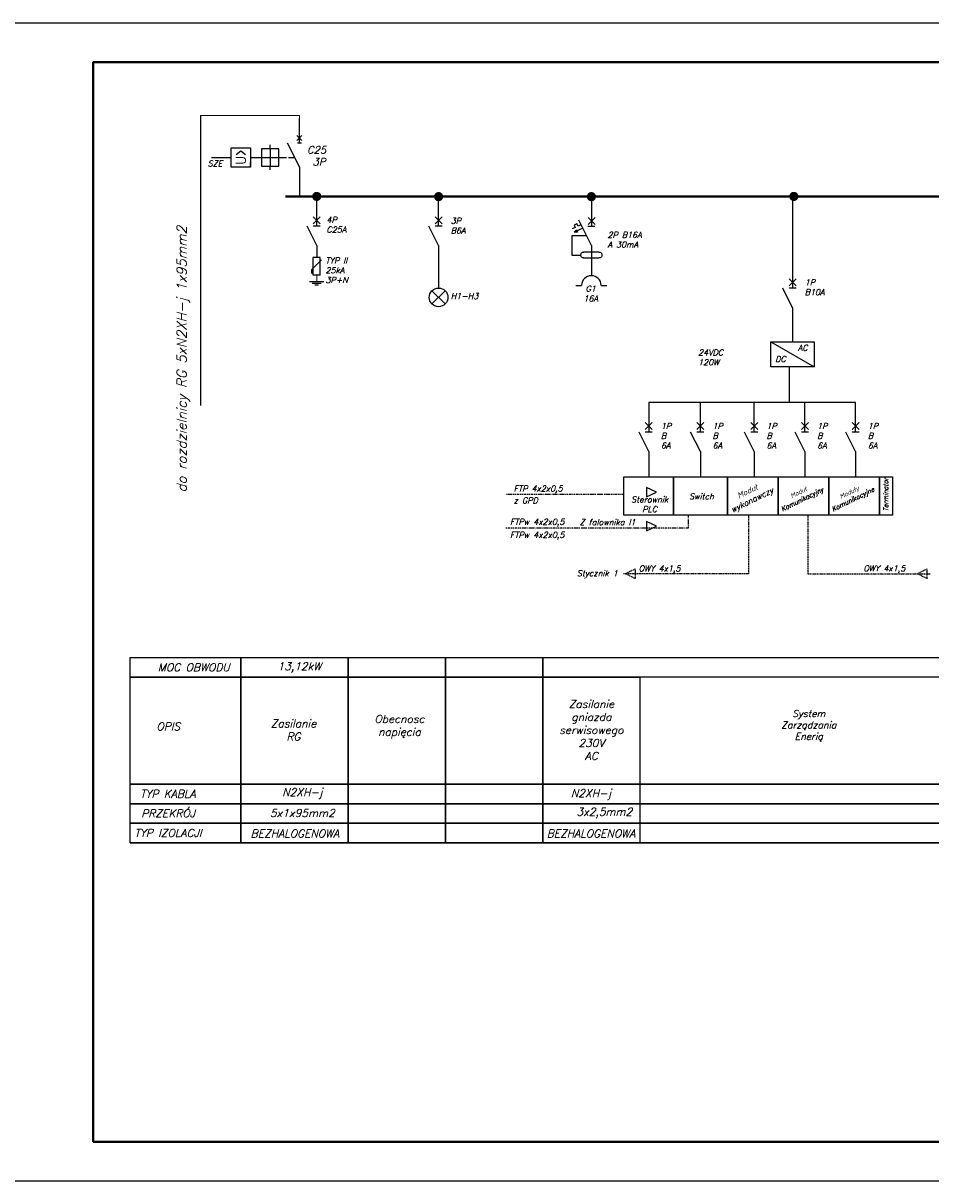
# Model space of a CAD drawing. Header units: millimetres. Extents: x 22250 to 51280, y -5012 to 7692.
# Tile 17 of 183: x 36630 to 37795, y -5012 to -3527. Entities that reach past the tile are written whole.
import ezdxf
from ezdxf.enums import TextEntityAlignment as Align

# ---------------------------------------------------------------- set-up
doc = ezdxf.new("R2010")
doc.units = ezdxf.units.MM
doc.linetypes.add('OBRAMOWANIE2', pattern=[0.875, 0.25, -0.125, 0.25, -0.125, 0, -0.125])
doc.linetypes.add('UKRYTEX2', pattern=[0.75, 0.5, -0.25])
doc.layers.add('1', color=7, linetype='Continuous', lineweight=25)
doc.layers.add('E_PV', color=1, linetype='Continuous', lineweight=15)
for name, color, linetype in [('E-SCHEMAT', 1, 'Continuous'), ('Komunikacja', 3, 'OBRAMOWANIE2'), ('ML_SCH_Aparaty', 1, 'Continuous'), ('ML_SCH_Numeracja aparatów', 3, 'Continuous'), ('ML_SCH_Parametr 1', 150, 'Continuous'), ('ML_SCH_Parametr 2', 140, 'Continuous'), ('ML_SCH_Parametr 3', 30, 'Continuous'), ('ML_SCH_Parametr 4', 40, 'Continuous'), ('PLC', 6, 'Continuous'), ('Sterowanie IN', 30, 'UKRYTEX2')]:
    doc.layers.add(name, color=color, linetype=linetype)
doc.styles.add('CP_TXT', font='ROMANS.SHX')
doc.styles.add('ELECTRICAL', font='romans.shx', dxfattribs={"oblique": 15, "height": 10})
doc.styles.add('ML_Schematy', font='romans.shx')

# ---------------------------------------------------------------- blocks, each defined once
blk = doc.blocks.new('A$C40070704')
at = {"color": 1}
for p, q in [((9.8, 47.7), (48.7, 8.8)), ((96.2, 0), (96.2, 56.5)), ((70.7, 42.4), (0, 42.4)), ((0, 42.4), (0, 14.1)), ((70.7, 14.1), (0, 14.1)), ((64.6, 8.8), (48.7, 8.8)), ((70.7, 42.4), (70.7, 14.1)), ((103.3, 10.7), (103.3, 45.9)), ((110.4, 21.2), (110.4, 35.3))]:
    blk.add_line(p, q, dxfattribs=at)
at = {"layer": 'E-SCHEMAT', "color": 1, "lineweight": 9}
blk.add_line((96.2, 28.3), (70.7, 28.3), dxfattribs=at)
blk = doc.blocks.new('PP')
at = {"color": 0, "linetype": 'Continuous', "const_width": 1.0125}
blk.add_lwpolyline([(0.50625, 0, 1), (-0.50625, 0, 1)], format="xyb", close=True, dxfattribs=at)
blk = doc.blocks.new('ML_Wyzwałacz_wzrostowy')
at = {"layer": 'ML_SCH_Aparaty', "linetype": 'Continuous'}
for p, q in [((-2.77, 0.08), (-2.77, -4.92)), ((-2.77, -9.92), (-2.77, -14.92))]:
    blk.add_line(p, q, dxfattribs=at)
at = {"layer": 'ML_SCH_Aparaty'}
for p, q in [((-1.99, -6.24), (-1.08, -7.42)), ((-1.08, -7.42), (-1.99, -8.61)), ((-4.96, -9.92), (-4.02, -9.92))]:
    blk.add_line(p, q, dxfattribs=at)
blk.add_lwpolyline([(-5.27, -4.92), (-0.27, -4.92), (-0.27, -9.92), (-5.27, -9.92)], close=True, dxfattribs=at)
at = {"layer": 'ML_SCH_Aparaty', "style": 'CP_TXT'}
blk.add_text('U', height=2.5, dxfattribs=at).set_placement((-4.7, -8.61))
at = {"layer": 'ML_SCH_Numeracja aparatów', "style": 'ML_Schematy'}
blk.add_attdef('NUMER_APARATU', (2, -2.97), '', height=2, dxfattribs=at)
at = {"layer": 'ML_SCH_Parametr 1', "style": 'ML_Schematy'}
blk.add_attdef('PARAMETR_1', (2, -5.97), '', height=2, dxfattribs=at)
at = {"layer": 'ML_SCH_Parametr 2', "style": 'ML_Schematy'}
blk.add_attdef('PARAMETR_2', (2, -8.97), '', height=2, dxfattribs=at)
at = {"layer": 'ML_SCH_Parametr 3', "style": 'ML_Schematy'}
blk.add_attdef('PARAMETR_3', (2, -11.97), '', height=2, dxfattribs=at)
at = {"layer": 'ML_SCH_Parametr 4', "style": 'ML_Schematy'}
blk.add_attdef('PARAMETR_4', (2, -14.97), '', height=2, dxfattribs=at)
blk = doc.blocks.new('*U978')
blk.add_lwpolyline([(-42, 0), (0, 0), (0, 29.7), (-42, 29.7)], close=True)
at = {"lineweight": 40}
blk.add_lwpolyline([(-39, 1), (-1, 1), (-1, 28.7), (-39, 28.7)], close=True, dxfattribs=at)

msp = doc.modelspace()

# ---------------------------------------------------------------- hatches: boundary and pattern name
h = msp.add_hatch(color=1)
h.dxf.hatch_style = 1
h.paths.add_polyline_path([(37336.9, -3795.2), (37339.9, -3791.9), (37341.3, -3795)])

# ---------------------------------------------------------------- linework, layer by layer
at = {"color": 1, "ltscale": 10}
for p, q in [((37006.8, -3812.2), (37006.8, -3827.4)), ((37589.4, -3935.6), (37644.9, -3967.7))]:
    msp.add_line(p, q, dxfattribs=at)
at = {"color": 1, "const_width": 3}
for points in [[(36966.5, -3749.2), (37359.6, -3749.2)], [(37233.6, -3749.2), (37970, -3749.2)], [(37234.6, -3749.2), (37970, -3749.2)]]:
    msp.add_lwpolyline(points, dxfattribs=at)
at = {"color": 1}
for points in [[(37006.8, -3787.2), (37006.8, -3749.2)], [(37163.1, -3787.2), (37163.1, -3749.2)], [(37359.1, -3749.2), (37359.1, -3761.7)], [(37359.1, -3749.2), (37359.1, -3761.7)], [(37617.2, -3752.1), (37617.2, -3867.1)], [(37359.1, -3762.2), (37359.1, -3787.2)], [(37002.3, -3784.2), (37011.3, -3775.2)], [(37011.3, -3784.2), (37002.3, -3775.2)], [(37158.6, -3784.2), (37167.6, -3775.2)], [(37167.6, -3784.2), (37158.6, -3775.2)], [(37345.7, -3785.5), (37342, -3787.2), (37340.6, -3784.2), (37336.9, -3785.9), (37338.3, -3789), (37334.6, -3790.7)], [(37359.1, -3812.2), (37342.9, -3779.8)], [(37355.1, -3785.2), (37364.1, -3776.2)], [(37364.1, -3785.2), (37355.1, -3776.2)], [(37006.8, -3812.2), (36994.3, -3787.2)], [(37011.3, -3787.2), (37002.3, -3787.2)], [(37163.1, -3812.2), (37150.6, -3787.2)], [(37167.6, -3787.2), (37158.6, -3787.2)], [(37334.1, -3799.7), (37334.1, -3824.7)], [(37352.6, -3799.7), (37334.1, -3799.7)], [(37348, -3790), (37336.9, -3795.2), (37339.9, -3791.9), (37341.3, -3795), (37336.9, -3795.2)], [(37354.6, -3787.2), (37363.6, -3787.2)], [(37163.1, -3812.2), (37163.1, -3866.7)], [(37359.1, -3812.2), (37359.1, -3837.2)], [(37334.1, -3824.7), (37345.1, -3824.7)], [(37349.2, -3828.1), (37348.5, -3828.1), (37347.8, -3827.8), (37347.2, -3827.5), (37346.6, -3827), (37346.2, -3826.5), (37345.8, -3825.8), (37345.6, -3825.1), (37345.5, -3824.4), (37345.6, -3823.7), (37345.8, -3823), (37346.2, -3822.3), (37346.6, -3821.7), (37347.2, -3821.3), (37347.8, -3820.9), (37348.5, -3820.7), (37349.2, -3820.7)], [(37368.6, -3820.7), (37349.1, -3820.7)], [(37349.1, -3828.2), (37368.6, -3828.2)], [(37369, -3820.7), (37369.7, -3820.7), (37370.4, -3820.9), (37371.1, -3821.3), (37371.6, -3821.7), (37372.1, -3822.3), (37372.4, -3823), (37372.6, -3823.7), (37372.7, -3824.4), (37372.6, -3825.1), (37372.4, -3825.8), (37372.1, -3826.5), (37371.6, -3827), (37371.1, -3827.5), (37370.4, -3827.8), (37369.7, -3828.1), (37369, -3828.1)], [(37359.1, -3836.7), (37359.1, -3849.2)], [(37359.1, -3849.2), (37359.1, -3850.9)], [(37612.7, -3864.1), (37621.7, -3855.1)], [(37621.7, -3864.1), (37612.7, -3855.1)], [(37171.6, -3887.2), (37154.6, -3870.2)], [(37154.6, -3887.2), (37171.6, -3870.2)], [(37339.1, -3863.4), (37346.6, -3863.4)], [(37371.6, -3863.4), (37379.1, -3863.4)], [(37617.2, -3892.1), (37604.7, -3867.1)], [(37621.7, -3867.1), (37612.7, -3867.1)], [(37617.2, -3892.1), (37617.2, -3917.1)], [(37617.2, -3916.6), (37617.2, -3935.6)]]:
    msp.add_lwpolyline(points, dxfattribs=at)
msp.add_lwpolyline([(37589.4, -3935.6), (37644.9, -3935.7), (37644.9, -3967.7), (37589.4, -3967.6)], close=True, dxfattribs=at)
at = {"color": 6}
for points in [[(37613.2, -4013.4), (37613.2, -3967.6)], [(37432.7, -4013.4), (37432.7, -4051.4)], [(37698.1, -4013.4), (37432.7, -4013.4), (37432.7, -4013.4)], [(37498.9, -4051.4), (37498.9, -4013.4)], [(37568.1, -4051.4), (37568.1, -4013.4)], [(37633.1, -4051.4), (37633.1, -4013.4)], [(37698.1, -4051.4), (37698.1, -4013.4)], [(37432.7, -4076.4), (37420.2, -4051.4)], [(37428.2, -4048.4), (37437.2, -4039.4)], [(37437.2, -4048.4), (37428.2, -4039.4)], [(37437.2, -4051.4), (37428.2, -4051.4)], [(37498.9, -4076.4), (37486.4, -4051.4)], [(37494.4, -4048.4), (37503.4, -4039.4)], [(37503.4, -4048.4), (37494.4, -4039.4)], [(37503.4, -4051.4), (37494.4, -4051.4)], [(37568.1, -4076.4), (37555.6, -4051.4)], [(37563.6, -4048.4), (37572.6, -4039.4)], [(37572.6, -4048.4), (37563.6, -4039.4)], [(37572.6, -4051.4), (37563.6, -4051.4)], [(37633.1, -4076.4), (37620.6, -4051.4)], [(37628.6, -4048.4), (37637.6, -4039.4)], [(37637.6, -4048.4), (37628.6, -4039.4)], [(37637.6, -4051.4), (37628.6, -4051.4)], [(37698.1, -4076.4), (37685.6, -4051.4)], [(37693.6, -4048.4), (37702.6, -4039.4)], [(37702.6, -4048.4), (37693.6, -4039.4)], [(37702.6, -4051.4), (37693.6, -4051.4)], [(37432.7, -4076.4), (37432.7, -4109.1)], [(37498.9, -4076.4), (37498.9, -4109.1)], [(37568.1, -4076.4), (37568.1, -4109.1)], [(37633.1, -4076.4), (37633.1, -4109.1)], [(37698.1, -4076.4), (37698.1, -4109.1)]]:
    msp.add_lwpolyline(points, dxfattribs=at)
at = {"color": 1}
msp.add_circle((37163.1, -3878.7), 12, dxfattribs=at)
at = {"color": 1, "linetype": 'Continuous'}
msp.add_arc((37359.1, -3863.4), 12.5, 0, 180, dxfattribs=at)
at = {"layer": '1', "color": 1}
for p, q in [((36857.6, -3645.4), (36857.6, -4017.5)), ((36982, -3680.6), (36987.1, -3680.6))]:
    msp.add_line(p, q, dxfattribs=at)
at = {"layer": '1', "color": 7}
for points in [[(36767.4, -4340.7), (36910, -4340.7)], [(36767.4, -4340.7), (36909.5, -4340.7)], [(36767.4, -4578.2), (36767.4, -4340.7)], [(36909.5, -4340.7), (37047, -4340.7)], [(36909.5, -4340.7), (36909.5, -4365.7)], [(36909.5, -4340.7), (37047, -4340.7)], [(36909.5, -4365.7), (36909.5, -4340.7)], [(37047, -4340.7), (37172, -4340.7)], [(37047, -4340.7), (37047, -4365.7)], [(37047, -4340.7), (37172, -4340.7)], [(37047, -4365.7), (37047, -4340.7)], [(37172, -4340.7), (37172, -4365.7)], [(37172, -4365.7), (37172, -4340.7)], [(37172, -4340.7), (37297, -4340.7)], [(37172, -4340.7), (37297, -4340.7)], [(37296.6, -4340.7), (37421.6, -4340.7)], [(37296.6, -4340.7), (37421.6, -4340.7)], [(37296.6, -4340.7), (37421.6, -4340.7)], [(37296.6, -4340.7), (37421.6, -4340.7)], [(37297, -4340.7), (37297, -4365.7)], [(37297, -4365.7), (37297, -4340.7)], [(36909.5, -4365.7), (36767.4, -4365.7)], [(36767.4, -4365.7), (36909.5, -4365.7)], [(36909.5, -4365.7), (36767.4, -4365.7)], [(36767.4, -4365.7), (36909.5, -4365.7)], [(37047, -4365.7), (36909.5, -4365.7)], [(36909.5, -4365.7), (37047, -4365.7)], [(37047, -4365.7), (36909.5, -4365.7)], [(36909.5, -4365.7), (36909.5, -4503.2)], [(36909.5, -4365.7), (37047, -4365.7)], [(36909.5, -4503.2), (36909.5, -4365.7)], [(37172, -4365.7), (37047, -4365.7)], [(37047, -4365.7), (37172, -4365.7)], [(37172, -4365.7), (37047, -4365.7)], [(37047, -4365.7), (37047, -4503.2)], [(37047, -4365.7), (37172, -4365.7)], [(37047, -4503.2), (37047, -4365.7)], [(37172, -4365.7), (37172, -4503.2)], [(37172, -4503.2), (37172, -4365.7)], [(37297, -4365.7), (37172, -4365.7)], [(37172, -4365.7), (37297, -4365.7)], [(37297, -4365.7), (37172, -4365.7)], [(37172, -4365.7), (37297, -4365.7)], [(37421.6, -4365.7), (37296.6, -4365.7)], [(37296.6, -4365.7), (37421.6, -4365.7)], [(37421.6, -4365.7), (37296.6, -4365.7)], [(37296.6, -4365.7), (37421.6, -4365.7)], [(37421.6, -4365.7), (37296.6, -4365.7)], [(37296.6, -4365.7), (37421.6, -4365.7)], [(37421.6, -4365.7), (37296.6, -4365.7)], [(37296.6, -4365.7), (37421.6, -4365.7)], [(37297, -4365.7), (37297, -4503.2)], [(37297, -4503.2), (37297, -4365.7)], [(37421.6, -4578.2), (37421.6, -4365.7)], [(36909.5, -4503.2), (36767.4, -4503.2)], [(36767.4, -4503.2), (36909.5, -4503.2)], [(37047, -4503.2), (36909.5, -4503.2)], [(36909.5, -4503.2), (36909.5, -4528.2)], [(36909.5, -4503.2), (37047, -4503.2)], [(36909.5, -4528.2), (36909.5, -4503.2)], [(37172, -4503.2), (37047, -4503.2)], [(37047, -4503.2), (37047, -4528.2)], [(37047, -4503.2), (37172, -4503.2)], [(37047, -4528.2), (37047, -4503.2)], [(37973.2, -4503.2), (37138.4, -4503.2)], [(37138.4, -4503.2), (37973.2, -4503.2)], [(37973.2, -4503.2), (37138.4, -4503.2)], [(37138.4, -4503.2), (37973.2, -4503.2)], [(37972.7, -4503.2), (37138.4, -4503.2)], [(37138.4, -4503.2), (37972.7, -4503.2)], [(37972.7, -4503.2), (37138.4, -4503.2)], [(37138.4, -4503.2), (37972.7, -4503.2)], [(37971.7, -4503.2), (37138.4, -4503.2)], [(37138.4, -4503.2), (37971.7, -4503.2)], [(37971.7, -4503.2), (37138.4, -4503.2)], [(37138.4, -4503.2), (37971.7, -4503.2)], [(37172, -4503.2), (37172, -4528.2)], [(37172, -4528.2), (37172, -4503.2)], [(37297, -4503.2), (37172, -4503.2)], [(37172, -4503.2), (37297, -4503.2)], [(37421.6, -4503.2), (37296.6, -4503.2)], [(37296.6, -4503.2), (37421.6, -4503.2)], [(37421.6, -4503.2), (37296.6, -4503.2)], [(37296.6, -4503.2), (37421.6, -4503.2)], [(37297, -4503.2), (37297, -4578.2)], [(37297, -4578.2), (37297, -4503.2)], [(36909.5, -4528.2), (36767.4, -4528.2)], [(36767.4, -4528.2), (36909.5, -4528.2)], [(37047, -4528.2), (36909.5, -4528.2)], [(36909.5, -4528.2), (36909.5, -4553.2)], [(36909.5, -4528.2), (37047, -4528.2)], [(36909.5, -4553.2), (36909.5, -4528.2)], [(37172, -4528.2), (37047, -4528.2)], [(37047, -4528.2), (37047, -4553.2)], [(37047, -4528.2), (37172, -4528.2)], [(37047, -4553.2), (37047, -4528.2)], [(37973.2, -4528.2), (37138.4, -4528.2)], [(37138.4, -4528.2), (37973.2, -4528.2)], [(37973.2, -4528.2), (37138.4, -4528.2)], [(37138.4, -4528.2), (37973.2, -4528.2)], [(37972.7, -4528.2), (37138.4, -4528.2)], [(37138.4, -4528.2), (37972.7, -4528.2)], [(37972.7, -4528.2), (37138.4, -4528.2)], [(37138.4, -4528.2), (37972.7, -4528.2)], [(37971.7, -4528.2), (37138.4, -4528.2)], [(37138.4, -4528.2), (37971.7, -4528.2)], [(37971.7, -4528.2), (37138.4, -4528.2)], [(37138.4, -4528.2), (37971.7, -4528.2)], [(37172, -4528.2), (37172, -4553.2)], [(37172, -4553.2), (37172, -4528.2)], [(37297, -4528.2), (37172, -4528.2)], [(37172, -4528.2), (37297, -4528.2)], [(37421.6, -4528.2), (37296.6, -4528.2)], [(37296.6, -4528.2), (37421.6, -4528.2)], [(37421.6, -4528.2), (37296.6, -4528.2)], [(37296.6, -4528.2), (37421.6, -4528.2)], [(36909.5, -4553.2), (36767.4, -4553.2)], [(36767.4, -4553.2), (36909.5, -4553.2)], [(37047, -4553.2), (36909.5, -4553.2)], [(36909.5, -4553.2), (36909.5, -4578.2)], [(36909.5, -4553.2), (37047, -4553.2)], [(36909.5, -4578.2), (36909.5, -4553.2)], [(37172, -4553.2), (37047, -4553.2)], [(37047, -4553.2), (37047, -4578.2)], [(37047, -4553.2), (37172, -4553.2)], [(37047, -4578.2), (37047, -4553.2)], [(37973.2, -4553.2), (37138.4, -4553.2)], [(37138.4, -4553.2), (37973.2, -4553.2)], [(37973.2, -4553.2), (37138.4, -4553.2)], [(37138.4, -4553.2), (37973.2, -4553.2)], [(37972.7, -4553.2), (37138.4, -4553.2)], [(37138.4, -4553.2), (37972.7, -4553.2)], [(37972.7, -4553.2), (37138.4, -4553.2)], [(37138.4, -4553.2), (37972.7, -4553.2)], [(37971.7, -4553.2), (37138.4, -4553.2)], [(37138.4, -4553.2), (37971.7, -4553.2)], [(37971.7, -4553.2), (37138.4, -4553.2)], [(37138.4, -4553.2), (37971.7, -4553.2)], [(37172, -4553.2), (37172, -4578.2)], [(37172, -4578.2), (37172, -4553.2)], [(37297, -4553.2), (37172, -4553.2)], [(37172, -4553.2), (37297, -4553.2)], [(37421.6, -4553.2), (37296.6, -4553.2)], [(37296.6, -4553.2), (37421.6, -4553.2)], [(37421.6, -4553.2), (37296.6, -4553.2)], [(37296.6, -4553.2), (37421.6, -4553.2)], [(36909.5, -4578.2), (36767.4, -4578.2)], [(36767.4, -4578.2), (36909.5, -4578.2)], [(37047, -4578.2), (36909.5, -4578.2)], [(36909.5, -4578.2), (37047, -4578.2)], [(37172, -4578.2), (37047, -4578.2)], [(37047, -4578.2), (37172, -4578.2)], [(37973.2, -4578.2), (37138.4, -4578.2)], [(37138.4, -4578.2), (37973.2, -4578.2)], [(37973.2, -4578.2), (37138.4, -4578.2)], [(37138.4, -4578.2), (37973.2, -4578.2)], [(37972.7, -4578.2), (37138.4, -4578.2)], [(37138.4, -4578.2), (37972.7, -4578.2)], [(37972.7, -4578.2), (37138.4, -4578.2)], [(37138.4, -4578.2), (37972.7, -4578.2)], [(37971.7, -4578.2), (37138.4, -4578.2)], [(37138.4, -4578.2), (37971.7, -4578.2)], [(37971.7, -4578.2), (37138.4, -4578.2)], [(37138.4, -4578.2), (37971.7, -4578.2)], [(37297, -4578.2), (37172, -4578.2)], [(37172, -4578.2), (37297, -4578.2)], [(37421.6, -4578.2), (37296.6, -4578.2)], [(37296.6, -4578.2), (37421.6, -4578.2)], [(37421.6, -4578.2), (37296.6, -4578.2)], [(37296.6, -4578.2), (37421.6, -4578.2)]]:
    msp.add_lwpolyline(points, dxfattribs=at)
at = {"layer": '1'}
msp.add_lwpolyline([(37297, -4340.7), (38039, -4340.7), (38039, -4365.7), (37297, -4365.7)], close=True, dxfattribs=at)
at = {"layer": 'E-SCHEMAT', "lineweight": 9}
msp.add_line((36984.5, -3645.4), (36984.5, -3661.7), dxfattribs=at)
for points in [[(36984.5, -3645.4), (36857.6, -3645.4)], [(36984.5, -3661.7), (36984.5, -3645.4)]]:
    msp.add_lwpolyline(points, dxfattribs=at)
at = {"layer": 'Komunikacja', "ltscale": 5}
for p, q in [((37483.2, -4158.1), (37483.2, -4174.9)), ((37483.2, -4174.9), (37249.1, -4174.9))]:
    msp.add_line(p, q, dxfattribs=at)
msp.add_lwpolyline([(37400.8, -4131.6), (37249.1, -4131.6)], dxfattribs=at)
at = {"layer": 'ML_SCH_Aparaty'}
for p, q in [((36984.5, -3680.6), (36984.5, -3649.2)), ((36981.4, -3677.3), (36987.7, -3671)), ((36981.4, -3671), (36987.7, -3677.3)), ((36947, -3688.2), (36947, -3683.2)), ((36947, -3688.2), (36947, -3710.2)), ((36931, -3699.2), (36936, -3699.2)), ((36936, -3699.2), (36958, -3699.2)), ((36947, -3715.2), (36947, -3710.2)), ((36958, -3699.2), (36968, -3699.2)), ((36970.5, -3699.2), (36978.3, -3699.2))]:
    msp.add_line(p, q, dxfattribs=at)
msp.add_lwpolyline([(36968.9, -3680.5), (36984.5, -3711.7), (36984.5, -3749.2)], dxfattribs=at)
msp.add_lwpolyline([(36936, -3710.2), (36958, -3710.2), (36958, -3688.2), (36936, -3688.2)], close=True, dxfattribs=at)
at = {"layer": 'PLC'}
for points in [[(37400.8, -4109.1), (37464.6, -4109.1), (37464.6, -4158.1), (37400.8, -4158.1)], [(37464.6, -4109.1), (37533.8, -4109.1), (37533.8, -4158.1), (37464.6, -4158.1)], [(37533.8, -4109.1), (37598.8, -4109.1), (37598.8, -4158.1), (37533.8, -4158.1)], [(37598.8, -4109.1), (37663.8, -4109.1), (37663.8, -4158.1), (37598.8, -4158.1)], [(37663.8, -4109.1), (37728.8, -4109.1), (37728.8, -4158.1), (37663.8, -4158.1)], [(37728.8, -4109.1), (37745.3, -4109.1), (37745.3, -4158.1), (37728.8, -4158.1)], [(37442.5, -4128.7), (37430, -4122.7), (37430, -4134.7)], [(37442.5, -4172), (37430, -4166), (37430, -4178)]]:
    msp.add_lwpolyline(points, close=True, dxfattribs=at)
at = {"layer": 'Sterowanie IN', "ltscale": 3}
for points in [[(37560.6, -4158.1), (37560.6, -4233.2), (37400.2, -4233.2)], [(37636.9, -4158.1), (37636.9, -4233.2), (37793.7, -4233.2)]]:
    msp.add_lwpolyline(points, dxfattribs=at)
for points in [[(37403, -4233.2), (37415.5, -4239.2), (37415.5, -4227.2)], [(37777.5, -4233.2), (37790, -4239.2), (37790, -4227.2)]]:
    msp.add_lwpolyline(points, close=True, dxfattribs=at)

# ---------------------------------------------------------------- block references
at = {"xscale": 50, "yscale": 50, "zscale": 50}
msp.add_blockref('*U978', (38670.2, -5012), dxfattribs=at)
at = {"xscale": 5, "yscale": 5, "zscale": 5, "rotation": 90}
msp.add_blockref('ML_Wyzwałacz_wzrostowy', (36872.4, -3685.4), dxfattribs=at)
at = {"color": 1, "xscale": 0.3202835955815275, "yscale": 0.3202835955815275, "zscale": 0.3202835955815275, "rotation": 270}
msp.add_blockref('A$C40070704', (36997.7, -3827.4), dxfattribs=at)
at = {"layer": 'E_PV', "color": 1, "xscale": -5.79012505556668, "yscale": 5.79012505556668, "zscale": 5.79012505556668}
for p in [(37006.8, -3749.2), (37163.1, -3749.5), (37359.1, -3749.5), (37618.8, -3749.2)]:
    msp.add_blockref('PP', p, dxfattribs=at)

# ---------------------------------------------------------------- texts
at = {"color": 1, "char_height": 7.5, "attachment_point": 1, "style": 'ELECTRICAL'}
for s, width, insert in [('SZE', 12.206, (36866.9, -3703.3)), ('\\P4P\\PC25A', 344.455, (37019.3, -3763)), ('3P\\PB6A', 344.455, (37178.6, -3776.8)), ('2P B16A\\PA 30mA', 103.443, (37379.8, -3794.8)), ('TYP II\\P25kA \\P3P+N', 344.455, (37018, -3827.7)), ('1P\\PB10A', 12.206, (37632.8, -3855.7)), ('H1-H3', 344.455, (37178.6, -3873.3)), ('\\pxqc;G1 \\P16A', 3.683, (37356.4, -3863.8)), ('AC', 47.816, (37623.9, -3939.6))]:
    msp.add_mtext_dynamic_manual_height_columns(s, width=width, gutter_width=12.5, heights=[0], dxfattribs=dict(at, insert=insert))
at = {"insert": (36827.3, -4128.9), "char_height": 12.5, "attachment_point": 1, "rotation": 90, "style": 'ELECTRICAL'}
msp.add_mtext_dynamic_manual_height_columns('do rozdzielnicy RG 5xN2XH-j 1x95mm2', width=344.455, gutter_width=12.5, heights=[0], dxfattribs=at)
at = {"style": 'ELECTRICAL'}
for s, width, gutter_width, heights, insert, char_height, attachment_point in [('24VDC 120W', 18.134, 12.5, [0], (37496, -3945.7), 7.5, 1), ('MOC OBWODU', 376, 664.3, [27.5], (36849.1, -4353.2), 10, 5), ('13,12kW', 25.124, 12.5, [8.06], (36984.6, -4353.4), 10, 5), ('Zasilanie gniazda serwisowego 230V AC', 22.839, 12.5, [1885.6], (37359.1, -4433.7), 10, 5), ('System Zarządzania Enerią ', 17.5, 0, [905.7], (37638, -4428.2), 8.75, 5), ('OPIS', 376, 12.5, [50], (36816.3, -4429.1), 10, 5), ('Zasilanie \\PRG', 245.77, 12.5, [1162.7], (36977, -4433.7), 10, 5), ('Obecnosc \\Pnapięcia', 245.77, 12.5, [1015.7], (37112.9, -4429.5), 10, 5), ('TYP KABLA', 376, 631.8, [50], (36815.8, -4515.6), 10, 5), ('N2XH-j', 25.124, 12.5, [8.06], (36988.3, -4515.1), 10, 5), ('N2XH-j', 264.579, 12.5, [50], (37358.6, -4516.4), 10, 5), ('PRZEKRÓJ', 376, 12.5, [50], (36816.2, -4540.6), 10, 5), ('5x1x95mm2', 25.124, 12.5, [8.06], (36988.3, -4540.1), 10, 5), ('3x2,5mm2', 25.124, 12.5, [8.06], (37375.8, -4540.1), 10, 5), ('TYP IZOLACJI', 376, 706.8, [50], (36816, -4565.7), 10, 5), ('BEZHALOGENOWA', 264.579, 12.5, [50], (36978.8, -4566.4), 10, 5), ('BEZHALOGENOWA', 264.579, 12.5, [50], (37358.6, -4566.4), 10, 5)]:
    msp.add_mtext_dynamic_manual_height_columns(s, width=width, gutter_width=gutter_width, heights=heights, dxfattribs=dict(at, insert=insert, char_height=char_height, attachment_point=attachment_point))
at = {"color": 6, "char_height": 7.5, "attachment_point": 1, "style": 'ELECTRICAL'}
for s, width, insert in [('DC', 47.816, (37594.9, -3954.1)), ('1P\\PB 6A', 8.743, (37448.3, -4040)), ('1P\\PB 6A', 9.632, (37514.5, -4040)), ('1P\\PB 6A', 9.632, (37583.7, -4040)), ('1P\\PB 6A', 9.632, (37648.7, -4040)), ('1P\\PB 6A', 9.632, (37713.7, -4040))]:
    msp.add_mtext_dynamic_manual_height_columns(s, width=width, gutter_width=12.5, heights=[0], dxfattribs=dict(at, insert=insert))
at = {"layer": 'E-SCHEMAT', "lineweight": 9, "style": 'ELECTRICAL', "oblique": 15}
for s, p in [('C25', (37018.9, -3694.3)), ('3P', (37017.9, -3709.4))]:
    msp.add_text(s, height=9.42, rotation=359.9827, dxfattribs=at).set_placement(p, align=Align.RIGHT)
at = {"layer": 'PLC', "style": 'ELECTRICAL'}
for s, width, insert, char_height, attachment_point, rotation in [('\\pxqc;Terminator', 8.754, (37733.7, -4136), 6, 1, 90), ('Moduł \\P\\pi0.71428;wykonawczy', 9.747, (37562.5, -4134.2), 7.5, 5, 26.3621), ('Moduł \\P\\pi0.57143;Komunikacyjny', 9.747, (37627.5, -4134.2), 6, 5, 26.3621), ('Moduły \\P\\pi0.57143;Komunikacyjne', 9.747, (37692.5, -4134.2), 6, 5, 26.3621)]:
    msp.add_mtext_dynamic_manual_height_columns(s, width=width, gutter_width=12.5, heights=[0], dxfattribs=dict(at, insert=insert, char_height=char_height, attachment_point=attachment_point, rotation=rotation))
at = {"layer": 'PLC', "char_height": 7.5, "style": 'ELECTRICAL'}
for s, width, insert, attachment_point in [('{\\C7;FTP 4x2x0,5}', 217.632, (37259.5, -4120.2), 1), ('{\\C7;z GPD}', 203.995, (37259.5, -4135.4), 1), ('\\pxqc;Switch', 208, (37500.4, -4134), 5), ('{\\C7;FTPw 4x2x0,5}', 216.916, (37254.7, -4162.8), 1), ('{\\C7;Z falownika I1}', 166.958, (37344.1, -4163.4), 1), ('{\\C7;FTPw 4x2x0,5}', 216.49, (37254.7, -4179.6), 1), ('{\\C7;OWY 4x1,5}', 135.643, (37419.7, -4222.7), 1), ('{\\C7;OWY 4x1,5}', 161.783, (37708, -4222.6), 1)]:
    msp.add_mtext_dynamic_manual_height_columns(s, width=width, gutter_width=12.5, heights=[0], dxfattribs=dict(at, insert=insert, attachment_point=attachment_point))
at = {"layer": 'PLC', "insert": (37433.9, -4144.2), "char_height": 7.5, "width": 1040, "attachment_point": 5, "style": 'ELECTRICAL'}
msp.add_mtext('\\pxqc;Sterownik\\PPLC', dxfattribs=at)
at = {"layer": 'PLC', "color": 0, "insert": (37340.5, -4228.9), "char_height": 7.5, "attachment_point": 1, "style": 'ELECTRICAL'}
msp.add_mtext_dynamic_manual_height_columns('\\pxt5;Stycznik 1', width=149.942, gutter_width=12.5, heights=[0], dxfattribs=at)

doc.saveas('drawing.dxf')
